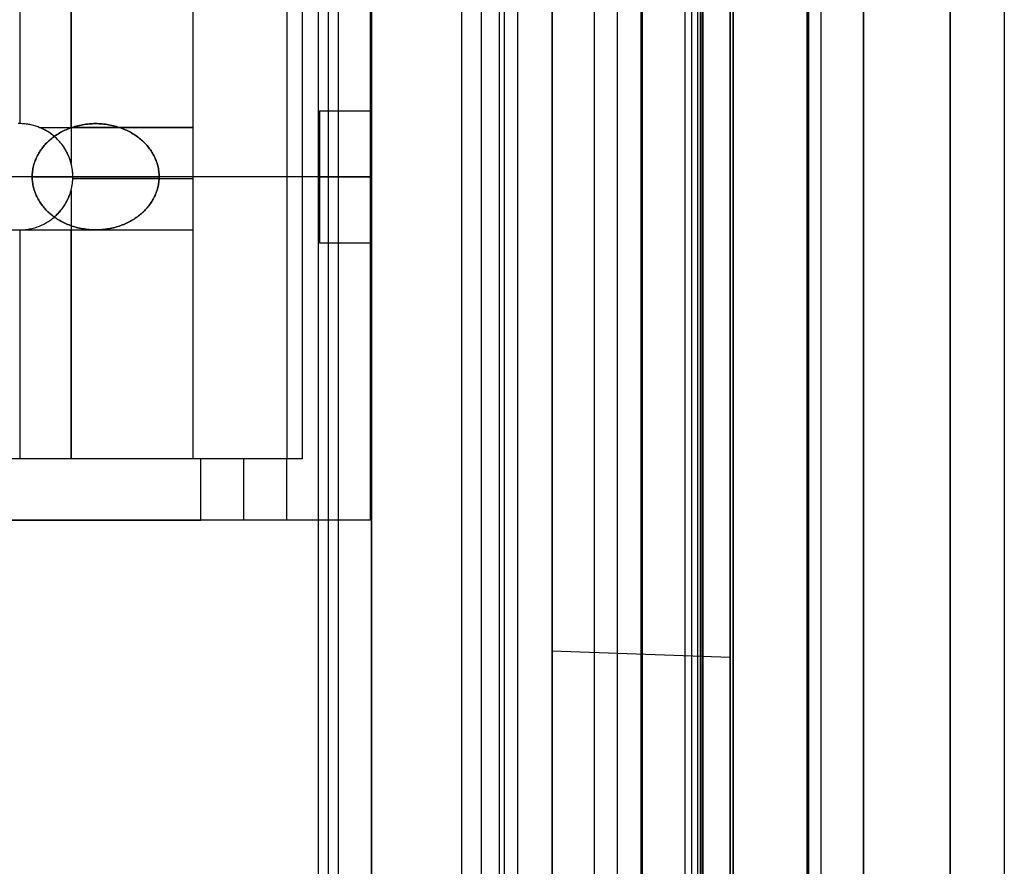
# Model space of a CAD drawing. Header units: millimetres. Extents: x -15 to 7, y 1 to 148.
# Tile 212 of 256: x 1.9 to 7.35, y 57.02 to 61.71. Entities that reach past the tile are written whole.
import ezdxf

# ---------------------------------------------------------------- set-up
doc = ezdxf.new("R2010")
doc.units = ezdxf.units.MM
doc.header["$MEASUREMENT"] = 0
doc.layers.add('Default', color=7, linetype='Continuous', true_color=0x000000)
doc.layers.add('Layer 01', color=7, linetype='Continuous', true_color=0x000000)

msp = doc.modelspace()

# ---------------------------------------------------------------- linework, layer by layer
at = {"layer": 'Default', "color": 254, "true_color": 0xcad1ee}
for points in [[(4.845, 135.6283), (4.845, 26.5854)], [(6.5659, 8.202), (6.5659, 103.3447)], [(7.345, 103.3447), (7.345, 8.202)], [(6.2552, 10.8888), (6.2552, 101.0968)], [(6.2596, 101.0968), (6.2596, 10.8888)], [(6.2639, 10.8888), (6.2639, 101.0968)], [(6.3296, 101.0968), (6.3296, 10.8888)], [(6.3296, 101.0968), (6.3296, 10.8888)], [(6.3296, 101.0968), (6.3296, 10.8888)], [(5.6639, 100.3968), (5.6639, 11.5888)], [(5.6718, 100.3968), (5.6718, 11.5888)], [(5.6796, 11.5888), (5.6796, 100.3968)], [(5.8296, 100.3968), (5.8296, 11.5888)], [(5.8296, 11.5888), (5.8296, 100.3968)], [(5.8296, 100.3968), (5.8296, 11.5888)], [(5.8296, 100.3968), (5.8296, 11.5888)], [(7.045, 40.8186), (7.045, 77.317)], [(3.845, 69.7033), (3.845, 6.956)], [(4.345, 6.9691), (4.345, 69.6979)], [(4.845, 69.6925), (4.845, 6.9822)], [(4.845, 16.8362), (4.845, 69.6596)], [(4.845, 69.6596), (4.845, 16.8362)], [(5.345, 16.8493), (5.345, 69.6465)], [(5.345, 16.8493), (5.345, 69.6465)], [(5.845, 16.8624), (5.845, 69.6334)], [(5.845, 69.6334), (5.845, 16.8624)], [(5.845, 69.6334), (5.845, 16.8624)], [(7.045, 69.4471), (7.045, 28.3391)], [(3.845, 69.3906), (3.845, 7.2574)], [(3.845, 8.1702), (3.845, 69.0779)], [(5.2055, 8.2058), (5.2055, 69.0632)], [(6.5659, 69.0485), (6.5659, 8.2414)], [(5.3373, 58.1977), (5.3373, 63.1159)], [(5.8296, 63.1331), (5.8296, 58.1805)], [(4.845, 58.2149), (4.845, 63.0987)], [(4.845, 53.2987), (4.845, 58.2149)], [(5.8296, 58.1805), (4.845, 58.2149)], [(5.3373, 53.3159), (5.3373, 58.1977)], [(5.8296, 58.1805), (5.8296, 53.3331)], [(5.8296, 58.1805), (5.8296, 53.3331)]]:
    msp.add_lwpolyline(points, dxfattribs=at)
at = {"layer": 'Default', "color": 171, "true_color": 0x8080ff}
for points in [[(4.5517, 75.396), (4.5517, 27.5358)], [(4.453, 1.062), (4.453, 70.4573)], [(3.6053, 70.2941), (3.6053, 39.6519)], [(3.5503, 70.2391), (3.5503, 41.08)], [(3.6603, 69.8869), (3.6603, 38.2238)], [(4.6553, 27.6838), (4.6553, 69.6334)], [(5.6145, 69.5976), (5.6145, 27.6301)], [(5.6503, 27.6838), (5.6503, 69.6334)], [(4.5788, 69.5618), (4.5788, 27.5764)], [(5.0788, 27.5764), (5.0788, 69.5618)], [(5.5788, 69.5618), (5.5788, 27.5764)]]:
    msp.add_lwpolyline(points, dxfattribs=at)
at = {"layer": 'Default', "color": 254, "true_color": 0xcad1ee, "extrusion": (1, 9.18631e-08, 3.28885e-14)}
msp.add_lwpolyline([(28.0939, -107.5611), (69.0673, -107.5611)], dxfattribs=at)
at = {"layer": 'Default', "color": 254, "true_color": 0xcad1ee, "extrusion": (1, -9.37827e-16, 4.15713e-15)}
msp.add_lwpolyline([(56.1952, -33.0667), (56.2854, -32.9142), (56.379, -32.7626), (56.4758, -32.6118), (56.576, -32.4621), (56.6794, -32.3135), (56.7861, -32.1661), (56.8961, -32.02), (57.0094, -31.8753), (57.1259, -31.7322), (57.2457, -31.5906), (57.3686, -31.4508), (57.4947, -31.3129), (57.6239, -31.1768), (57.7562, -31.0428), (57.8915, -30.9109), (58.0299, -30.7812), (58.1711, -30.6539), (58.3153, -30.529), (58.4623, -30.4066), (58.612, -30.2868), (58.7645, -30.1697), (58.9195, -30.0554), (59.0771, -29.9439), (59.2372, -29.8354), (59.3996, -29.73), (59.5644, -29.6276), (59.7314, -29.5285), (59.9004, -29.4326), (60.0715, -29.34), (60.2445, -29.2508), (60.4193, -29.1651), (60.5959, -29.0828), (60.774, -29.0041), (60.9537, -28.929), (61.1347, -28.8575), (61.317, -28.7897), (61.5005, -28.7256), (61.6851, -28.6652), (61.8706, -28.6086), (62.0569, -28.5557), (62.2439, -28.5067), (62.4316, -28.4614), (62.6197, -28.42), (62.8082, -28.3824), (62.997, -28.3485), (63.1859, -28.3185), (63.3748, -28.2922), (63.5637, -28.2698), (63.7524, -28.251), (63.9407, -28.236), (64.1287, -28.2247), (64.3162, -28.217), (64.5031, -28.2129), (64.6892, -28.2125), (64.8746, -28.2155), (65.059, -28.2221), (65.2425, -28.2321), (65.4249, -28.2455), (65.6061, -28.2622), (65.7861, -28.2822), (65.9647, -28.3054), (66.1419, -28.3318), (66.3177, -28.3612), (66.4919, -28.3937)], dxfattribs=at)
at = {"layer": 'Default', "color": 254, "true_color": 0xcad1ee, "extrusion": (1, -2.13367e-10, -9.69267e-11)}
msp.add_lwpolyline([(55.9788, -32.9413), (56.0714, -32.785), (56.1673, -32.6295), (56.2665, -32.475), (56.3692, -32.3215), (56.4752, -32.1691), (56.5846, -32.018), (56.6974, -31.8683), (56.8135, -31.7199), (56.9329, -31.5732), (57.0557, -31.4281), (57.1816, -31.2848), (57.3109, -31.1433), (57.4433, -31.0038), (57.5789, -30.8664), (57.7176, -30.7312), (57.8594, -30.5983), (58.0042, -30.4677), (58.1519, -30.3397), (58.3026, -30.2142), (58.4561, -30.0913), (58.6123, -29.9713), (58.7712, -29.854), (58.9327, -29.7398), (59.0968, -29.6285), (59.2633, -29.5204), (59.4321, -29.4155), (59.6032, -29.3138), (59.7765, -29.2154), (59.9518, -29.1205), (60.1291, -29.029), (60.3083, -28.941), (60.4892, -28.8566), (60.6718, -28.7759), (60.8559, -28.6988), (61.0415, -28.6255), (61.2283, -28.5559), (61.4164, -28.4901), (61.6055, -28.4281), (61.7956, -28.37), (61.9866, -28.3158), (62.1783, -28.2654), (62.3706, -28.2189), (62.5635, -28.1763), (62.7567, -28.1377), (62.9501, -28.1029), (63.1438, -28.072), (63.3374, -28.045), (63.531, -28.0218), (63.7244, -28.0025), (63.9175, -27.987), (64.1102, -27.9753), (64.3023, -27.9673), (64.4939, -27.963), (64.6847, -27.9624), (64.8747, -27.9654), (65.0638, -27.972), (65.2519, -27.9822), (65.4389, -27.9958), (65.6247, -28.0128), (65.8092, -28.0332), (65.9923, -28.0568), (66.174, -28.0837), (66.3542, -28.1138), (66.5328, -28.1469)], dxfattribs=at)
at = {"layer": 'Default', "color": 254, "true_color": 0xcad1ee, "extrusion": (1, 0, 0)}
for points in [[(66.5328, -28.1469), (66.2892, -28.1025), (66.0465, -28.0645), (65.8049, -28.0327), (65.5646, -28.0069), (65.3259, -27.9871), (65.0889, -27.9732), (64.8538, -27.9649), (64.6207, -27.9622), (64.3286, -27.9665), (64.0333, -27.9795), (63.7352, -28.0015), (63.4347, -28.0329), (63.132, -28.0738), (62.8277, -28.1245), (62.5221, -28.1851), (62.2158, -28.256), (61.9092, -28.3373), (61.6029, -28.429), (61.2972, -28.5313), (60.9928, -28.6443), (60.6901, -28.7681), (60.3898, -28.9025), (60.0924, -29.0476), (59.7984, -29.2033), (59.5084, -29.3696), (59.2229, -29.5462), (58.9426, -29.733), (58.6679, -29.9298), (58.3993, -30.1362), (58.1374, -30.3521), (57.8826, -30.5771), (57.6354, -30.8108), (57.3963, -31.0528), (57.1657, -31.3027), (56.9439, -31.56), (56.7313, -31.8244), (56.5283, -32.0952), (56.335, -32.372), (56.1518, -32.6542), (55.9789, -32.9413)], [(58.2149, -30.8901), (58.2149, -22.8901)], [(58.1977, -22.8729), (58.1977, -30.8729)], [(58.1805, -22.8557), (58.1805, -30.8557)]]:
    msp.add_lwpolyline(points, dxfattribs=at)
at = {"layer": 'Default', "color": 254, "true_color": 0xcad1ee, "extrusion": (1, 4.73389e-16, 1.33775e-15)}
msp.add_lwpolyline([(66.4256, -28.7919), (66.2586, -28.7606), (66.0901, -28.7322), (65.9202, -28.7067), (65.749, -28.6842), (65.5764, -28.6649), (65.4026, -28.6486), (65.2278, -28.6356), (65.0518, -28.6258), (64.8749, -28.6193), (64.6972, -28.6161), (64.5187, -28.6164), (64.3395, -28.62), (64.1597, -28.6272), (63.9794, -28.6379), (63.7987, -28.6521), (63.6178, -28.6698), (63.4366, -28.6912), (63.2554, -28.7162), (63.0742, -28.7448), (62.8932, -28.777), (62.7123, -28.8129), (62.5319, -28.8525), (62.3519, -28.8957), (62.1725, -28.9426), (61.9937, -28.993), (61.8158, -29.0472), (61.6387, -29.1049), (61.4627, -29.1662), (61.2878, -29.231), (61.1141, -29.2994), (60.9417, -29.3713), (60.7708, -29.4466), (60.6014, -29.5253), (60.4337, -29.6074), (60.2677, -29.6928), (60.1036, -29.7814), (59.9413, -29.8733), (59.7811, -29.9682), (59.6231, -30.0662), (59.4672, -30.1672), (59.3136, -30.2711), (59.1623, -30.3778), (59.0135, -30.4873), (58.8673, -30.5995), (58.7235, -30.7143), (58.5825, -30.8315), (58.4441, -30.9512), (58.3086, -31.0732), (58.1758, -31.1975), (58.0459, -31.3238), (57.9189, -31.4523), (57.7949, -31.5826), (57.6739, -31.7149), (57.5559, -31.8489), (57.441, -31.9845), (57.3292, -32.1217), (57.2204, -32.2603), (57.1148, -32.4003), (57.0124, -32.5416), (56.9131, -32.6841), (56.817, -32.8276), (56.724, -32.9721), (56.6342, -33.1174), (56.5475, -33.2636)], dxfattribs=at)
at = {"layer": 'Default', "color": 254, "true_color": 0xcad1ee, "extrusion": (0, 1, 0)}
msp.add_lwpolyline([(-4.845, -22.8901), (-5.8296, -22.8557)], dxfattribs=at)
at = {"layer": 'Default', "color": 254, "true_color": 0xcad1ee, "extrusion": (0.034857, 0.999392, 0.001217)}
for points in [[(-2.8129, -22.9611), (-3.7981, -22.9267)], [(-2.8129, -30.9611), (-3.7981, -30.9267)]]:
    msp.add_lwpolyline(points, dxfattribs=at)
at = {"layer": 'Layer 01'}
for points in [[(3.608, 58.9401), (3.608, 62.7401)], [(3.8392, 58.9401), (3.8392, 62.7401)], [(3.8392, 58.9401), (3.8392, 62.7401)], [(3.8392, 58.9401), (3.8392, 62.7401)], [(1.9006, 62.4002), (1.9006, 61.134)], [(2.1844, 61.1134), (2.1844, 62.4002)], [(2.1844, 62.4002), (2.1844, 61.1134)], [(2.8568, 62.4002), (2.8568, 61.1134)], [(2.8568, 62.4002), (2.8568, 59.2799)], [(2.8568, 62.4002), (2.8568, 59.2799)], [(3.3767, 62.4002), (3.3767, 59.2799)], [(3.4626, 62.4002), (3.4626, 59.2799)], [(3.5576, 60.4751), (3.5576, 61.2051)], [(3.5576, 61.2051), (3.8392, 61.2051)], [(3.5576, 61.2051), (3.8392, 61.2051)], [(3.5576, 61.2051), (3.5576, 60.4751)], [(3.5576, 61.2051), (3.8392, 61.2051)], [(3.5576, 60.4751), (3.5576, 61.2051)], [(3.8392, 61.2051), (3.8392, 60.4751)], [(3.8392, 60.4751), (3.8392, 61.2051)], [(1.8922, 60.5463), (1.8998, 60.5462), (1.9074, 60.5463), (1.915, 60.5466), (1.9226, 60.5471), (1.9302, 60.5478), (1.9377, 60.5486), (1.9452, 60.5497), (1.9526, 60.551), (1.96, 60.5524), (1.9674, 60.5541), (1.9746, 60.5559), (1.9818, 60.5579), (1.989, 60.56), (1.996, 60.5624), (2.003, 60.5649), (2.0098, 60.5675), (2.0165, 60.5704), (2.0232, 60.5733), (2.0297, 60.5765), (2.0361, 60.5797), (2.0424, 60.5831), (2.0486, 60.5866), (2.0547, 60.5903), (2.0606, 60.594), (2.0664, 60.5979), (2.072, 60.6019), (2.0775, 60.606), (2.0829, 60.6102), (2.0881, 60.6144), (2.0932, 60.6188), (2.0982, 60.6232), (2.103, 60.6277), (2.1076, 60.6323), (2.1122, 60.6369), (2.1167, 60.6417), (2.1211, 60.6467), (2.1255, 60.6518), (2.1297, 60.657), (2.1339, 60.6624), (2.138, 60.6679), (2.142, 60.6736), (2.1459, 60.6793), (2.1496, 60.6853), (2.1533, 60.6913), (2.1568, 60.6975), (2.1602, 60.7038), (2.1635, 60.7102), (2.1666, 60.7167), (2.1695, 60.7234), (2.1724, 60.7301), (2.175, 60.737), (2.1775, 60.7439), (2.1799, 60.7509), (2.182, 60.7581), (2.184, 60.7653), (2.1859, 60.7725), (2.1875, 60.7799), (2.1889, 60.7873), (2.1902, 60.7947), (2.1913, 60.8022), (2.1922, 60.8097), (2.1928, 60.8173), (2.1933, 60.8249), (2.1936, 60.8325), (2.1937, 60.8401), (2.1936, 60.8477), (2.1933, 60.8553), (2.1928, 60.8629), (2.1922, 60.8704), (2.1913, 60.878), (2.1902, 60.8855), (2.1889, 60.8929), (2.1875, 60.9003), (2.1859, 60.9077), (2.184, 60.9149), (2.182, 60.9221), (2.1799, 60.9292), (2.1775, 60.9363), (2.175, 60.9432), (2.1724, 60.9501), (2.1695, 60.9568), (2.1666, 60.9635), (2.1635, 60.97), (2.1602, 60.9764), (2.1568, 60.9827), (2.1533, 60.9889), (2.1496, 60.9949), (2.1459, 61.0008), (2.142, 61.0066), (2.138, 61.0123), (2.1339, 61.0178), (2.1297, 61.0232), (2.1255, 61.0284), (2.1211, 61.0335), (2.1167, 61.0384), (2.1122, 61.0433), (2.1076, 61.0479), (2.103, 61.0525), (2.0982, 61.057), (2.0932, 61.0614), (2.0881, 61.0658), (2.0829, 61.07), (2.0775, 61.0742), (2.072, 61.0783), (2.0664, 61.0823), (2.0606, 61.0861), (2.0547, 61.0899), (2.0486, 61.0936), (2.0424, 61.0971), (2.0361, 61.1005), (2.0297, 61.1037), (2.0232, 61.1069), (2.0165, 61.1098), (2.0098, 61.1126), (2.003, 61.1153), (1.996, 61.1178), (1.989, 61.1202), (1.9818, 61.1223), (1.9746, 61.1243), (1.9674, 61.1261), (1.96, 61.1278), (1.9526, 61.1292), (1.9452, 61.1305), (1.9377, 61.1316), (1.9302, 61.1324), (1.9226, 61.1331), (1.915, 61.1336), (1.9074, 61.1339), (1.8998, 61.134), (1.8922, 61.1339)], [(2.008, 61.1134), (2.0017, 61.1158), (1.9953, 61.1181), (1.9888, 61.1202), (1.9822, 61.1222), (1.9756, 61.1241), (1.9689, 61.1258), (1.9622, 61.1273), (1.9554, 61.1287), (1.9485, 61.1299), (1.9417, 61.131), (1.9347, 61.1319), (1.9278, 61.1327), (1.9208, 61.1333), (1.9138, 61.1337), (1.9068, 61.1339), (1.8998, 61.134), (1.8928, 61.1339)], [(2.1844, 60.9135), (2.1831, 60.9185), (2.1816, 60.9235), (2.1801, 60.9284), (2.1785, 60.9333), (2.1751, 60.943), (2.1714, 60.9525), (2.1674, 60.9618), (2.163, 60.9708), (2.1585, 60.9797), (2.1536, 60.9883), (2.1486, 60.9967), (2.1433, 61.0048), (2.1377, 61.0126), (2.132, 61.0202), (2.1262, 61.0276), (2.1201, 61.0346), (2.114, 61.0414), (2.1076, 61.0479), (2.1026, 61.0528), (2.0974, 61.0577), (2.092, 61.0624), (2.0865, 61.0671), (2.0808, 61.0717), (2.0749, 61.0761), (2.0689, 61.0805), (2.0627, 61.0847), (2.0564, 61.0888), (2.0499, 61.0928), (2.0433, 61.0966), (2.0365, 61.1003), (2.0296, 61.1038), (2.0225, 61.1072), (2.0153, 61.1104), (2.008, 61.1134)], [(2.008, 61.1134), (2.1844, 61.1134)], [(2.1844, 61.1134), (2.1844, 60.9135)], [(2.1844, 61.1134), (2.8568, 61.1134)], [(2.8568, 61.1134), (2.1844, 61.1134)], [(2.8568, 61.1134), (2.8568, 60.5458)], [(2.1844, 60.7667), (2.1866, 60.7756), (2.1884, 60.7846), (2.19, 60.7938), (2.1914, 60.8029), (2.1924, 60.8122), (2.1931, 60.8215), (2.1936, 60.8308), (2.1937, 60.8401), (2.1936, 60.8494), (2.1931, 60.8587), (2.1924, 60.868), (2.1914, 60.8772), (2.19, 60.8864), (2.1884, 60.8955), (2.1866, 60.9046), (2.1844, 60.9135)], [(1.9688, 60.8401), (-0.0118, 60.8401)], [(3.8392, 60.8401), (0.3516, 60.8401)], [(1.9688, 60.8401), (2.6708, 60.8401)], [(2.1935, 60.8296), (2.8568, 60.8296)], [(2.8568, 60.8401), (2.1937, 60.8401)], [(3.3767, 60.8401), (2.6708, 60.8401)], [(3.5576, 60.8401), (3.8392, 60.8401)], [(3.5576, 60.8401), (3.8392, 60.8401)], [(2.1076, 60.6323), (2.114, 60.6388), (2.1201, 60.6456), (2.1262, 60.6526), (2.132, 60.6599), (2.1377, 60.6675), (2.1433, 60.6754), (2.1486, 60.6835), (2.1536, 60.6919), (2.1585, 60.7005), (2.163, 60.7094), (2.1674, 60.7184), (2.1714, 60.7277), (2.1751, 60.7372), (2.1785, 60.7469), (2.1801, 60.7518), (2.1816, 60.7567), (2.1831, 60.7617), (2.1844, 60.7667)], [(2.1844, 60.7667), (2.1844, 60.5458)], [(1.8998, 60.546), (1.9074, 60.5461), (1.915, 60.5464), (1.9226, 60.5469), (1.9302, 60.5476), (1.9377, 60.5485), (1.9452, 60.5496), (1.9526, 60.5509), (1.96, 60.5523), (1.9674, 60.554), (1.9746, 60.5558), (1.9818, 60.5578), (1.989, 60.56), (1.996, 60.5623), (2.003, 60.5648), (2.0098, 60.5675), (2.0165, 60.5703), (2.0232, 60.5733), (2.0297, 60.5764), (2.0361, 60.5797), (2.0424, 60.5831), (2.0486, 60.5866), (2.0547, 60.5903), (2.0606, 60.594), (2.0664, 60.5979), (2.072, 60.6019), (2.0775, 60.606), (2.0829, 60.6102), (2.0881, 60.6144), (2.0932, 60.6188), (2.0982, 60.6232), (2.103, 60.6277), (2.1076, 60.6323)], [(1.6168, 60.5458), (1.8998, 60.546)], [(1.8998, 60.546), (2.1844, 60.5458)], [(1.9006, 60.5458), (1.9006, 59.2799)], [(1.9006, 60.5458), (1.9006, 60.5458)], [(2.1844, 60.5458), (2.1844, 59.2799)], [(2.1844, 60.5458), (2.8568, 60.5458)], [(2.1844, 59.2799), (2.1844, 60.5458)], [(2.1844, 60.5458), (2.8568, 60.5458)], [(2.8568, 60.5458), (2.8568, 59.2799)], [(3.5576, 60.4751), (3.8392, 60.4751)], [(3.5576, 60.4751), (3.8392, 60.4751)], [(3.5576, 60.4751), (3.8392, 60.4751)], [(2.9016, 59.2799), (-0.2635, 59.2799)], [(3.3767, 59.2799), (-0.2635, 59.2799)], [(2.8568, 59.2799), (-0.2635, 59.2799)], [(2.8568, 59.2799), (-0.2635, 59.2799)], [(2.1844, 59.2799), (1.6168, 59.2799)], [(2.8568, 59.2799), (2.1844, 59.2799)], [(2.9016, 58.9401), (2.9016, 59.2799)], [(3.1392, 58.9401), (3.1392, 59.2799)], [(3.3767, 58.9401), (3.3767, 59.2799)], [(3.3767, 58.9401), (3.3767, 59.2799)], [(3.4626, 59.2799), (3.3767, 59.2799)], [(3.3767, 58.9401), (3.3767, 59.2799)], [(3.8392, 58.9401), (-4.1566, 58.9401)], [(3.8392, 58.9401), (-3.9765, 58.9401)], [(-3.1984, 58.9401), (2.9016, 58.9401)]]:
    msp.add_lwpolyline(points, dxfattribs=at)
at = {"layer": 'Layer 01', "extrusion": (1, 0, 0)}
for points in [[(61.2051, -21.1939), (61.2051, -20.4639)], [(61.2051, -20.4639), (61.2051, -21.1939)], [(61.1134, -7.8343), (61.1134, -8.1363)], [(61.1134, -7.8343), (61.1134, -8.1363)], [(61.0479, -8.9756), (61.0479, -9.3428)], [(61.0479, -8.1363), (61.0479, -12.457)], [(61.0479, -8.9756), (61.0479, -9.3428)], [(60.8401, -8.1363), (60.8401, -12.457)], [(60.8401, -21.1939), (60.8401, -20.4639)], [(60.8401, -9.3448), (60.8401, -20.4639)], [(60.8401, -21.1939), (60.8401, -21.838)], [(60.6323, -8.9756), (60.6323, -9.3428)], [(60.6323, -8.1363), (60.6323, -12.457)], [(60.6323, -8.9756), (60.6323, -9.3428)], [(60.5458, -8.1363), (60.5458, -7.8343)], [(60.5458, -8.1363), (60.5458, -7.8343)], [(60.4751, -20.4639), (60.4751, -21.1939)], [(60.4751, -21.1939), (60.4751, -20.4639)], [(59.2799, -7.8343), (59.2799, -8.1363)], [(59.2799, -7.8343), (59.2799, -12.457)], [(59.2799, -9.3428), (59.2799, -9.1301)], [(58.9401, -9.1301), (58.9401, -9.3428)], [(58.9401, -9.3448), (58.9401, -21.838)]]:
    msp.add_lwpolyline(points, dxfattribs=at)
at = {"layer": 'Layer 01'}
for points in [[(2.568, 60.6323), (2.5734, 60.6369), (2.5788, 60.6417), (2.5841, 60.6467), (2.5893, 60.6518), (2.5944, 60.657), (2.5994, 60.6624), (2.6042, 60.6679), (2.609, 60.6736), (2.6136, 60.6793), (2.6181, 60.6853), (2.6225, 60.6913), (2.6267, 60.6975), (2.6307, 60.7038), (2.6346, 60.7102), (2.6384, 60.7167), (2.6419, 60.7234), (2.6453, 60.7301), (2.6485, 60.737), (2.6515, 60.7439), (2.6542, 60.7509), (2.6568, 60.7581), (2.6592, 60.7653), (2.6614, 60.7725), (2.6633, 60.7799), (2.6651, 60.7873), (2.6666, 60.7947), (2.6679, 60.8022), (2.6689, 60.8097), (2.6697, 60.8173), (2.6703, 60.8249), (2.6707, 60.8325), (2.6708, 60.8401), (2.6707, 60.8477), (2.6703, 60.8553), (2.6697, 60.8629), (2.6689, 60.8704), (2.6679, 60.878), (2.6666, 60.8855), (2.6651, 60.8929), (2.6633, 60.9003), (2.6614, 60.9077), (2.6592, 60.9149), (2.6568, 60.9221), (2.6542, 60.9292), (2.6515, 60.9363), (2.6485, 60.9432), (2.6453, 60.9501), (2.6419, 60.9568), (2.6384, 60.9635), (2.6346, 60.97), (2.6307, 60.9764), (2.6267, 60.9827), (2.6225, 60.9889), (2.6181, 60.9949), (2.6136, 61.0008), (2.609, 61.0066), (2.6042, 61.0123), (2.5994, 61.0178), (2.5944, 61.0232), (2.5893, 61.0284), (2.5841, 61.0335), (2.5788, 61.0384), (2.5734, 61.0433), (2.568, 61.0479), (2.5624, 61.0525), (2.5567, 61.057), (2.5508, 61.0614), (2.5447, 61.0658), (2.5384, 61.07), (2.532, 61.0742), (2.5254, 61.0783), (2.5187, 61.0823), (2.5118, 61.0861), (2.5047, 61.0899), (2.4975, 61.0936), (2.4901, 61.0971), (2.4826, 61.1005), (2.4749, 61.1037), (2.4671, 61.1069), (2.4592, 61.1098), (2.4511, 61.1126), (2.443, 61.1153), (2.4347, 61.1178), (2.4263, 61.1202), (2.4178, 61.1223), (2.4092, 61.1243), (2.4005, 61.1261), (2.3917, 61.1278), (2.3829, 61.1292), (2.374, 61.1305), (2.365, 61.1316), (2.3561, 61.1324), (2.347, 61.1331), (2.338, 61.1336), (2.3289, 61.1339), (2.3198, 61.134), (2.3107, 61.1339), (2.3016, 61.1336), (2.2926, 61.1331), (2.2836, 61.1324), (2.2746, 61.1316), (2.2656, 61.1305), (2.2567, 61.1292), (2.2479, 61.1278), (2.2391, 61.1261), (2.2304, 61.1243), (2.2218, 61.1223), (2.2133, 61.1202), (2.2049, 61.1178), (2.1966, 61.1153), (2.1885, 61.1126), (2.1804, 61.1098), (2.1725, 61.1069), (2.1647, 61.1037), (2.157, 61.1005), (2.1495, 61.0971), (2.1421, 61.0936), (2.1349, 61.0899), (2.1278, 61.0861), (2.1209, 61.0823), (2.1142, 61.0783), (2.1076, 61.0742), (2.1012, 61.07), (2.0949, 61.0658), (2.0889, 61.0614), (2.0829, 61.057), (2.0772, 61.0525), (2.0716, 61.0479), (2.0662, 61.0433), (2.0608, 61.0384), (2.0555, 61.0335), (2.0503, 61.0284), (2.0452, 61.0232), (2.0403, 61.0178), (2.0354, 61.0123), (2.0306, 61.0066), (2.026, 61.0008), (2.0215, 60.9949), (2.0171, 60.9889), (2.0129, 60.9827), (2.0089, 60.9764), (2.005, 60.97), (2.0013, 60.9635), (1.9977, 60.9568), (1.9943, 60.9501), (1.9912, 60.9432), (1.9882, 60.9363), (1.9854, 60.9292), (1.9828, 60.9221), (1.9804, 60.9149), (1.9782, 60.9077), (1.9763, 60.9003), (1.9746, 60.8929), (1.973, 60.8855), (1.9718, 60.878), (1.9707, 60.8704), (1.9699, 60.8629), (1.9693, 60.8553), (1.969, 60.8477), (1.9688, 60.8401), (1.969, 60.8325), (1.9693, 60.8249), (1.9699, 60.8173), (1.9707, 60.8097), (1.9718, 60.8022), (1.973, 60.7947), (1.9746, 60.7873), (1.9763, 60.7799), (1.9782, 60.7725), (1.9804, 60.7653), (1.9828, 60.7581), (1.9854, 60.7509), (1.9882, 60.7439), (1.9912, 60.737), (1.9943, 60.7301), (1.9977, 60.7234), (2.0013, 60.7167), (2.005, 60.7102), (2.0089, 60.7038), (2.0129, 60.6975), (2.0171, 60.6913), (2.0215, 60.6853), (2.026, 60.6793), (2.0306, 60.6736), (2.0354, 60.6679), (2.0403, 60.6624), (2.0452, 60.657), (2.0503, 60.6518), (2.0555, 60.6467), (2.0608, 60.6417), (2.0662, 60.6369), (2.0716, 60.6323), (2.0772, 60.6277), (2.0829, 60.6232), (2.0889, 60.6188), (2.0949, 60.6144), (2.1012, 60.6102), (2.1076, 60.606), (2.1142, 60.6019), (2.1209, 60.5979), (2.1278, 60.594), (2.1349, 60.5903), (2.1421, 60.5866), (2.1495, 60.5831), (2.157, 60.5797), (2.1647, 60.5765), (2.1725, 60.5733), (2.1804, 60.5704), (2.1885, 60.5675), (2.1966, 60.5649), (2.2049, 60.5624), (2.2133, 60.56), (2.2218, 60.5579), (2.2304, 60.5559), (2.2391, 60.5541), (2.2479, 60.5524), (2.2567, 60.551), (2.2656, 60.5497), (2.2746, 60.5486), (2.2836, 60.5478), (2.2926, 60.5471), (2.3016, 60.5466), (2.3107, 60.5463), (2.3198, 60.5462), (2.3289, 60.5463), (2.338, 60.5466), (2.347, 60.5471), (2.3561, 60.5478), (2.365, 60.5486), (2.374, 60.5497), (2.3829, 60.551), (2.3917, 60.5524), (2.4005, 60.5541), (2.4092, 60.5559), (2.4178, 60.5579), (2.4263, 60.56), (2.4347, 60.5624), (2.443, 60.5649), (2.4511, 60.5675), (2.4592, 60.5704), (2.4671, 60.5733), (2.4749, 60.5765), (2.4826, 60.5797), (2.4901, 60.5831), (2.4975, 60.5866), (2.5047, 60.5903), (2.5118, 60.594), (2.5187, 60.5979), (2.5254, 60.6019), (2.532, 60.606), (2.5384, 60.6102), (2.5447, 60.6144), (2.5508, 60.6188), (2.5567, 60.6232), (2.5624, 60.6277)], [(2.568, 60.6323), (2.5624, 60.6277), (2.5567, 60.6232), (2.5508, 60.6188), (2.5447, 60.6144), (2.5384, 60.6102), (2.532, 60.606), (2.5254, 60.6019), (2.5187, 60.5979), (2.5118, 60.594), (2.5047, 60.5903), (2.4975, 60.5866), (2.4901, 60.5831), (2.4826, 60.5797), (2.4749, 60.5765), (2.4671, 60.5733), (2.4592, 60.5704), (2.4511, 60.5675), (2.443, 60.5649), (2.4347, 60.5624), (2.4263, 60.56), (2.4178, 60.5579), (2.4092, 60.5559), (2.4005, 60.5541), (2.3917, 60.5524), (2.3829, 60.551), (2.374, 60.5497), (2.365, 60.5486), (2.3561, 60.5478), (2.347, 60.5471), (2.338, 60.5466), (2.3289, 60.5463), (2.3198, 60.5462), (2.3107, 60.5463), (2.3016, 60.5466), (2.2926, 60.5471), (2.2836, 60.5478), (2.2746, 60.5486), (2.2656, 60.5497), (2.2567, 60.551), (2.2479, 60.5524), (2.2391, 60.5541), (2.2304, 60.5559), (2.2218, 60.5579), (2.2133, 60.56), (2.2049, 60.5624), (2.1966, 60.5649), (2.1885, 60.5675), (2.1804, 60.5704), (2.1725, 60.5733), (2.1647, 60.5765), (2.157, 60.5797), (2.1495, 60.5831), (2.1421, 60.5866), (2.1349, 60.5903), (2.1278, 60.594), (2.1209, 60.5979), (2.1142, 60.6019), (2.1076, 60.606), (2.1012, 60.6102), (2.0949, 60.6144), (2.0889, 60.6188), (2.0829, 60.6232), (2.0772, 60.6277), (2.0716, 60.6323), (2.0662, 60.6369), (2.0608, 60.6417), (2.0555, 60.6467), (2.0503, 60.6518), (2.0452, 60.657), (2.0403, 60.6624), (2.0354, 60.6679), (2.0306, 60.6736), (2.026, 60.6793), (2.0215, 60.6853), (2.0171, 60.6913), (2.0129, 60.6975), (2.0089, 60.7038), (2.005, 60.7102), (2.0013, 60.7167), (1.9977, 60.7234), (1.9943, 60.7301), (1.9912, 60.737), (1.9882, 60.7439), (1.9854, 60.7509), (1.9828, 60.7581), (1.9804, 60.7653), (1.9782, 60.7725), (1.9763, 60.7799), (1.9746, 60.7873), (1.973, 60.7947), (1.9718, 60.8022), (1.9707, 60.8097), (1.9699, 60.8173), (1.9693, 60.8249), (1.969, 60.8325), (1.9688, 60.8401), (1.969, 60.8477), (1.9693, 60.8553), (1.9699, 60.8629), (1.9707, 60.8704), (1.9718, 60.878), (1.973, 60.8855), (1.9746, 60.8929), (1.9763, 60.9003), (1.9782, 60.9077), (1.9804, 60.9149), (1.9828, 60.9221), (1.9854, 60.9292), (1.9882, 60.9363), (1.9912, 60.9432), (1.9943, 60.9501), (1.9977, 60.9568), (2.0013, 60.9635), (2.005, 60.97), (2.0089, 60.9764), (2.0129, 60.9827), (2.0171, 60.9889), (2.0215, 60.9949), (2.026, 61.0008), (2.0306, 61.0066), (2.0354, 61.0123), (2.0403, 61.0178), (2.0452, 61.0232), (2.0503, 61.0284), (2.0555, 61.0335), (2.0608, 61.0384), (2.0662, 61.0433), (2.0716, 61.0479), (2.0772, 61.0525), (2.0829, 61.057), (2.0889, 61.0614), (2.0949, 61.0658), (2.1012, 61.07), (2.1076, 61.0742), (2.1142, 61.0783), (2.1209, 61.0823), (2.1278, 61.0861), (2.1349, 61.0899), (2.1421, 61.0936), (2.1495, 61.0971), (2.157, 61.1005), (2.1647, 61.1037), (2.1725, 61.1069), (2.1804, 61.1098), (2.1885, 61.1126), (2.1966, 61.1153), (2.2049, 61.1178), (2.2133, 61.1202), (2.2218, 61.1223), (2.2304, 61.1243), (2.2391, 61.1261), (2.2479, 61.1278), (2.2567, 61.1292), (2.2656, 61.1305), (2.2746, 61.1316), (2.2836, 61.1324), (2.2926, 61.1331), (2.3016, 61.1336), (2.3107, 61.1339), (2.3198, 61.134), (2.3289, 61.1339), (2.338, 61.1336), (2.347, 61.1331), (2.3561, 61.1324), (2.365, 61.1316), (2.374, 61.1305), (2.3829, 61.1292), (2.3917, 61.1278), (2.4005, 61.1261), (2.4092, 61.1243), (2.4178, 61.1223), (2.4263, 61.1202), (2.4347, 61.1178), (2.443, 61.1153), (2.4511, 61.1126), (2.4592, 61.1098), (2.4671, 61.1069), (2.4749, 61.1037), (2.4826, 61.1005), (2.4901, 61.0971), (2.4975, 61.0936), (2.5047, 61.0899), (2.5118, 61.0861), (2.5187, 61.0823), (2.5254, 61.0783), (2.532, 61.0742), (2.5384, 61.07), (2.5447, 61.0658), (2.5508, 61.0614), (2.5567, 61.057), (2.5624, 61.0525), (2.568, 61.0479), (2.5734, 61.0433), (2.5788, 61.0384), (2.5841, 61.0335), (2.5893, 61.0284), (2.5944, 61.0232), (2.5994, 61.0178), (2.6042, 61.0123), (2.609, 61.0066), (2.6136, 61.0008), (2.6181, 60.9949), (2.6225, 60.9889), (2.6267, 60.9827), (2.6307, 60.9764), (2.6346, 60.97), (2.6384, 60.9635), (2.6419, 60.9568), (2.6453, 60.9501), (2.6485, 60.9432), (2.6515, 60.9363), (2.6542, 60.9292), (2.6568, 60.9221), (2.6592, 60.9149), (2.6614, 60.9077), (2.6633, 60.9003), (2.6651, 60.8929), (2.6666, 60.8855), (2.6679, 60.878), (2.6689, 60.8704), (2.6697, 60.8629), (2.6703, 60.8553), (2.6707, 60.8477), (2.6708, 60.8401), (2.6707, 60.8325), (2.6703, 60.8249), (2.6697, 60.8173), (2.6689, 60.8097), (2.6679, 60.8022), (2.6666, 60.7947), (2.6651, 60.7873), (2.6633, 60.7799), (2.6614, 60.7725), (2.6592, 60.7653), (2.6568, 60.7581), (2.6542, 60.7509), (2.6515, 60.7439), (2.6485, 60.737), (2.6453, 60.7301), (2.6419, 60.7234), (2.6384, 60.7167), (2.6346, 60.7102), (2.6307, 60.7038), (2.6267, 60.6975), (2.6225, 60.6913), (2.6181, 60.6853), (2.6136, 60.6793), (2.609, 60.6736), (2.6042, 60.6679), (2.5994, 60.6624), (2.5944, 60.657), (2.5893, 60.6518), (2.5841, 60.6467), (2.5788, 60.6417), (2.5734, 60.6369)]]:
    msp.add_lwpolyline(points, close=True, dxfattribs=at)
at = {"layer": 'Layer 01', "extrusion": (0, 1, 0)}
for points in [[(-3.3767, -9.3428), (-3.4626, -9.3431)], [(-3.4626, -9.3431), (-3.8392, -9.3448)], [(-3.3767, -9.1301), (-2.9016, -8.9756)], [(-2.9016, -8.9756), (-3.3767, -9.1301)], [(-3.3767, -9.3428), (-3.8392, -9.3448)]]:
    msp.add_lwpolyline(points, dxfattribs=at)

doc.saveas('drawing.dxf')
